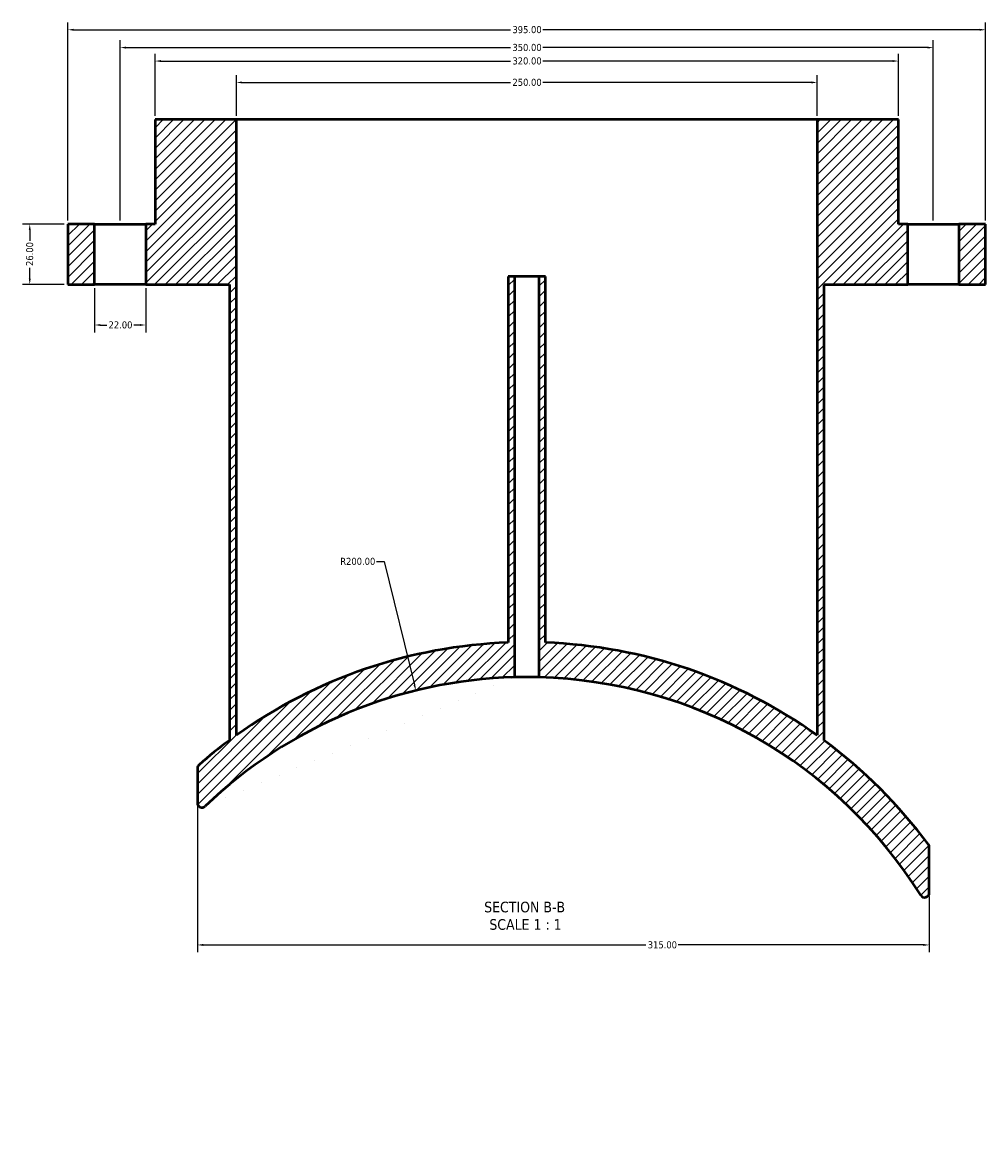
# Model space of a CAD drawing. Header units: millimetres. Extents: x -263 to 1332, y -937 to 1214.
# Tile 1 of 8: x 296 to 710, y -937 to -455. Entities that reach past the tile are written whole.
import ezdxf

# ---------------------------------------------------------------- set-up
doc = ezdxf.new("R2010")
doc.units = ezdxf.units.MM
for name, color, linetype, lineweight in [('Dimension (ANSI)', 7, 'Continuous', 25), ('Hatch (ANSI)', 7, 'Continuous', 18), ('Symbol (ANSI)', 7, 'Continuous', 25), ('Visible (ANSI)', 7, 'Continuous', 50)]:
    doc.layers.add(name, color=color, linetype=linetype, lineweight=lineweight)
doc.styles.add('Label Text (ANSI)', font='tahoma.ttf')
doc.styles.add('Note Text (ANSI)', font='tahoma.ttf')
doc.dimstyles.new('Default - mm (ANSI)', dxfattribs={"dimtxt": 3.048, "dimasz": 2.5, "dimexe": 3.175, "dimexo": 1.6002, "dimgap": 0.8, "dimtad": 0, "dimtoh": 1, "dimrnd": 1e-08, "dimzin": 4, "dimdsep": 46, "dimtxsty": 'Note Text (ANSI)', "dimcen": 0.09, "dimdle": 10, "dimclrd": 256, "dimclre": 256, "dimclrt": 230, "dimadec": 1, "dimazin": 1, "dimtfac": 1, "dimtofl": 0, "dimtmove": 0, "dimatfit": 3, "dimfxl": 1, "dimtolj": 1, "dimtzin": 4, "dimlwd": -1, "dimlwe": -1, "dimarcsym": 0})

# ---------------------------------------------------------------- blocks, each defined once
blk = doc.blocks.new('*D7')
at = {"layer": 'Defpoints', "color": 0, "transparency": 16777216}
for p in [(710.28, -458.19), (315.28, -541.87), (710.28, -541.87)]:
    blk.add_point(p, dxfattribs=at)
at = {"layer": 'Dimension (ANSI)', "transparency": 16777216}
for p, q in [((315.28, -540.27), (315.28, -455.01)), ((710.28, -540.27), (710.28, -455.01)), ((317.78, -458.19), (505.81, -458.19)), ((707.78, -458.19), (519.75, -458.19))]:
    blk.add_line(p, q, dxfattribs=at)
for points in [[(317.78, -457.77), (317.78, -458.6), (315.28, -458.19)], [(707.78, -457.77), (707.78, -458.6), (710.28, -458.19)]]:
    blk.add_solid(points, dxfattribs=at)
at = {"layer": 'Dimension (ANSI)', "color": 230, "true_color": 0xff0080, "transparency": 16777216, "insert": (506.61, -456.6), "char_height": 3.048, "attachment_point": 1, "style": 'Note Text (ANSI)'}
blk.add_mtext('\\A1;395.00', dxfattribs=at)
blk = doc.blocks.new('*D8')
at = {"layer": 'Defpoints', "color": 0, "transparency": 16777216}
for p in [(637.78, -480.87), (387.78, -496.87), (637.78, -496.87)]:
    blk.add_point(p, dxfattribs=at)
at = {"layer": 'Dimension (ANSI)', "transparency": 16777216}
for p, q in [((387.78, -495.27), (387.78, -477.69)), ((390.28, -480.87), (505.82, -480.87)), ((635.28, -480.87), (519.74, -480.87)), ((637.78, -495.27), (637.78, -477.69))]:
    blk.add_line(p, q, dxfattribs=at)
for points in [[(390.28, -480.45), (390.28, -481.29), (387.78, -480.87)], [(635.28, -480.45), (635.28, -481.29), (637.78, -480.87)]]:
    blk.add_solid(points, dxfattribs=at)
at = {"layer": 'Dimension (ANSI)', "color": 230, "true_color": 0xff0080, "transparency": 16777216, "insert": (506.62, -479.28), "char_height": 3.048, "attachment_point": 1, "style": 'Note Text (ANSI)'}
blk.add_mtext('\\A1;250.00', dxfattribs=at)
blk = doc.blocks.new('*D9')
at = {"layer": 'Defpoints', "color": 0, "transparency": 16777216}
for p in [(672.78, -471.66), (352.78, -496.87), (672.78, -496.87)]:
    blk.add_point(p, dxfattribs=at)
at = {"layer": 'Dimension (ANSI)', "transparency": 16777216}
for p, q in [((352.78, -495.27), (352.78, -468.48)), ((355.28, -471.66), (505.81, -471.66)), ((670.28, -471.66), (519.75, -471.66)), ((672.78, -495.27), (672.78, -468.48))]:
    blk.add_line(p, q, dxfattribs=at)
for points in [[(355.28, -471.24), (355.28, -472.07), (352.78, -471.66)], [(670.28, -471.24), (670.28, -472.07), (672.78, -471.66)]]:
    blk.add_solid(points, dxfattribs=at)
at = {"layer": 'Dimension (ANSI)', "color": 230, "true_color": 0xff0080, "transparency": 16777216, "insert": (506.61, -470.07), "char_height": 3.048, "attachment_point": 1, "style": 'Note Text (ANSI)'}
blk.add_mtext('\\A1;320.00', dxfattribs=at)
blk = doc.blocks.new('*D10')
at = {"layer": 'Defpoints', "color": 0, "transparency": 16777216}
for p in [(326.78, -567.87), (348.78, -567.87), (326.78, -585.3)]:
    blk.add_point(p, dxfattribs=at)
at = {"layer": 'Dimension (ANSI)', "transparency": 16777216}
for p, q in [((326.78, -569.47), (326.78, -588.47)), ((348.78, -569.47), (348.78, -588.47)), ((329.28, -585.3), (331.97, -585.3)), ((346.28, -585.3), (343.6, -585.3))]:
    blk.add_line(p, q, dxfattribs=at)
for points in [[(329.28, -584.88), (329.28, -585.71), (326.78, -585.3)], [(346.28, -584.88), (346.28, -585.71), (348.78, -585.3)]]:
    blk.add_solid(points, dxfattribs=at)
at = {"layer": 'Dimension (ANSI)', "color": 230, "true_color": 0xff0080, "transparency": 16777216, "insert": (332.77, -583.71), "char_height": 3.048, "attachment_point": 1, "style": 'Note Text (ANSI)'}
blk.add_mtext('\\A1;22.00', dxfattribs=at)
blk = doc.blocks.new('*D11')
at = {"layer": 'Defpoints', "color": 0, "transparency": 16777216}
for p in [(298.87, -541.87), (315.28, -541.87), (315.28, -567.87)]:
    blk.add_point(p, dxfattribs=at)
at = {"layer": 'Dimension (ANSI)', "transparency": 16777216}
for p, q in [((313.68, -541.87), (295.69, -541.87)), ((298.87, -544.37), (298.87, -549.05)), ((298.87, -565.37), (298.87, -560.68)), ((313.68, -567.87), (295.69, -567.87))]:
    blk.add_line(p, q, dxfattribs=at)
for points in [[(298.45, -544.37), (299.28, -544.37), (298.87, -541.87)], [(298.45, -565.37), (299.28, -565.37), (298.87, -567.87)]]:
    blk.add_solid(points, dxfattribs=at)
at = {"layer": 'Dimension (ANSI)', "color": 230, "true_color": 0xff0080, "transparency": 16777216, "insert": (297.28, -559.88), "char_height": 3.048, "attachment_point": 1, "rotation": 90, "style": 'Note Text (ANSI)'}
blk.add_mtext('\\A1;26.00', dxfattribs=at)
blk = doc.blocks.new('*D12')
at = {"layer": 'Defpoints', "color": 0, "transparency": 16777216}
for p in [(465.04, -742.65), (512.78, -936.87)]:
    blk.add_point(p, dxfattribs=at)
at = {"layer": 'Dimension (ANSI)', "transparency": 16777216}
for p, q in [((448.14, -687.11), (451.38, -687.11)), ((451.38, -687.11), (464.44, -740.22))]:
    blk.add_line(p, q, dxfattribs=at)
blk.add_solid([(464.84, -740.12), (464.03, -740.32), (465.04, -742.65)], dxfattribs=at)
at = {"layer": 'Dimension (ANSI)', "color": 230, "true_color": 0xff0080, "transparency": 16777216, "insert": (432.51, -685.52), "char_height": 3.048, "attachment_point": 1, "style": 'Note Text (ANSI)'}
blk.add_mtext('\\A1;R200.00', dxfattribs=at)
blk = doc.blocks.new('*D15')
at = {"layer": 'Defpoints', "color": 0, "transparency": 16777216}
for p in [(371.03, -791.01), (686.03, -829.74), (686.03, -852.2)]:
    blk.add_point(p, dxfattribs=at)
at = {"layer": 'Dimension (ANSI)', "transparency": 16777216}
for p, q in [((371.03, -792.61), (371.03, -855.37)), ((686.03, -831.34), (686.03, -855.37)), ((373.53, -852.2), (564.06, -852.2)), ((683.53, -852.2), (578, -852.2))]:
    blk.add_line(p, q, dxfattribs=at)
for points in [[(373.53, -851.78), (373.53, -852.61), (371.03, -852.2)], [(683.53, -851.78), (683.53, -852.61), (686.03, -852.2)]]:
    blk.add_solid(points, dxfattribs=at)
at = {"layer": 'Dimension (ANSI)', "color": 230, "true_color": 0xff0080, "transparency": 16777216, "insert": (564.86, -850.61), "char_height": 3.048, "attachment_point": 1, "style": 'Note Text (ANSI)'}
blk.add_mtext('\\A1;315.00', dxfattribs=at)
blk = doc.blocks.new('*D17')
at = {"layer": 'Defpoints', "color": 0, "transparency": 16777216}
for p in [(687.78, -465.87), (337.78, -541.87), (687.78, -541.87)]:
    blk.add_point(p, dxfattribs=at)
at = {"layer": 'Dimension (ANSI)', "transparency": 16777216}
for p, q in [((337.78, -540.27), (337.78, -462.69)), ((340.28, -465.87), (505.81, -465.87)), ((685.28, -465.87), (519.75, -465.87)), ((687.78, -540.27), (687.78, -462.69))]:
    blk.add_line(p, q, dxfattribs=at)
for points in [[(340.28, -465.45), (340.28, -466.29), (337.78, -465.87)], [(685.28, -465.45), (685.28, -466.29), (687.78, -465.87)]]:
    blk.add_solid(points, dxfattribs=at)
at = {"layer": 'Dimension (ANSI)', "color": 230, "true_color": 0xff0080, "transparency": 16777216, "insert": (506.61, -464.28), "char_height": 3.048, "attachment_point": 1, "style": 'Note Text (ANSI)'}
blk.add_mtext('\\A1;350.00', dxfattribs=at)

msp = doc.modelspace()

# ---------------------------------------------------------------- hatches: boundary and pattern name
at = {"layer": 'Hatch (ANSI)'}
h = msp.add_hatch(dxfattribs=at)
h.set_pattern_fill('ANSI31', color=256, scale=25.4, style=0)
h.set_pattern_definition([(45, (0, 0), (-2.245064, 2.245064), [])])
edge = h.paths.add_edge_path()
edge.add_line((348.781, -541.869), (348.781, -567.869))
edge.add_line((348.781, -567.869), (384.781, -567.869))
edge.add_line((384.781, -567.869), (384.781, -764.123))
edge.add_ellipse((512.781, -936.869), major_axis=(-128, 172.745), ratio=1, start_angle=0, end_angle=4.46586)
edge.add_ellipse((373.031, -776.124), major_axis=(-1.312, 1.509), ratio=1, start_angle=0, end_angle=48.99664)
edge.add_line((371.031, -776.124), (371.031, -791.013))
edge.add_ellipse((373.031, -791.013), major_axis=(-2, 0), ratio=1, start_angle=0, end_angle=133.77528)
edge.add_ellipse((512.781, -936.869), major_axis=(-138.366, 144.412), ratio=1, start_angle=317.71458, end_angle=360, ccw=False)
edge.add_line((507.581, -736.937), (507.581, -564.369))
edge.add_line((507.581, -564.369), (504.781, -564.369))
edge.add_line((504.781, -564.369), (504.781, -722.018))
edge.add_ellipse((512.781, -936.869), major_axis=(-8, 214.851), ratio=1, start_angle=0, end_angle=33.41632)
edge.add_line((387.781, -761.94), (387.781, -496.869))
edge.add_line((387.781, -496.869), (352.781, -496.869))
edge.add_line((352.781, -496.869), (352.781, -541.869))
edge.add_line((352.781, -541.869), (348.781, -541.869))
h.paths.add_polyline_path([(326.781, -567.869), (326.781, -541.869), (315.281, -541.869), (315.281, -567.869)])
edge = h.paths.add_edge_path()
edge.add_line((676.781, -567.869), (676.781, -541.869))
edge.add_line((676.781, -541.869), (672.781, -541.869))
edge.add_line((672.781, -541.869), (672.781, -496.869))
edge.add_line((672.781, -496.869), (637.781, -496.869))
edge.add_line((637.781, -496.869), (637.781, -761.94))
edge.add_ellipse((512.781, -936.869), major_axis=(125, 174.929), ratio=1, start_angle=0, end_angle=33.41632)
edge.add_line((520.781, -722.018), (520.781, -564.369))
edge.add_line((520.781, -564.369), (517.981, -564.369))
edge.add_line((517.981, -564.369), (517.981, -736.937))
edge.add_ellipse((512.781, -936.869), major_axis=(5.2, 199.932), ratio=1, start_angle=303.51967, end_angle=360, ccw=False)
edge.add_ellipse((684.031, -829.736), major_axis=(-1.696, -1.061), ratio=1, start_angle=0, end_angle=147.97019)
edge.add_line((686.031, -829.736), (686.031, -810.21))
edge.add_ellipse((684.031, -810.21), major_axis=(2, 0), ratio=1, start_angle=0, end_angle=36.48711)
edge.add_ellipse((512.781, -936.869), major_axis=(172.858, 127.848), ratio=1, start_angle=0, end_angle=16.97538)
edge.add_line((640.781, -764.123), (640.781, -567.869))
edge.add_line((640.781, -567.869), (676.781, -567.869))
h.paths.add_polyline_path([(698.781, -541.869), (698.781, -567.869), (710.281, -567.869), (710.281, -541.869)])

# ---------------------------------------------------------------- linework, layer by layer
at = {"layer": 'Visible (ANSI)'}
for p, q in [((387.781, -496.869), (352.781, -496.869)), ((352.781, -496.869), (352.781, -541.869)), ((387.781, -761.94), (387.781, -496.869)), ((637.781, -496.869), (387.781, -496.869)), ((672.781, -496.869), (637.781, -496.869)), ((637.781, -496.869), (637.781, -761.94)), ((672.781, -541.869), (672.781, -496.869)), ((326.781, -541.869), (315.281, -541.869)), ((315.281, -541.869), (315.281, -567.869)), ((326.781, -567.869), (326.781, -541.869)), ((326.781, -541.869), (348.781, -541.869)), ((348.781, -541.869), (348.781, -567.869)), ((352.781, -541.869), (348.781, -541.869)), ((676.781, -541.869), (672.781, -541.869)), ((676.781, -567.869), (676.781, -541.869)), ((676.781, -541.869), (698.781, -541.869)), ((698.781, -541.869), (698.781, -567.869)), ((710.281, -541.869), (698.781, -541.869)), ((710.281, -567.869), (710.281, -541.869)), ((315.281, -567.869), (326.781, -567.869)), ((348.781, -567.869), (326.781, -567.869)), ((348.781, -567.869), (384.781, -567.869)), ((384.781, -567.869), (384.781, -764.123)), ((507.581, -564.369), (504.781, -564.369)), ((504.781, -564.369), (504.781, -722.018)), ((507.581, -736.937), (507.581, -564.369)), ((517.981, -564.369), (507.581, -564.369)), ((520.781, -564.369), (517.981, -564.369)), ((517.981, -564.369), (517.981, -736.937)), ((520.781, -722.018), (520.781, -564.369)), ((640.781, -764.123), (640.781, -567.869)), ((640.781, -567.869), (676.781, -567.869)), ((698.781, -567.869), (676.781, -567.869)), ((698.781, -567.869), (710.281, -567.869)), ((371.031, -776.124), (371.031, -791.013)), ((686.031, -829.736), (686.031, -810.21))]:
    msp.add_line(p, q, dxfattribs=at)
for centre, radius, start, end in [((512.781, -936.869), 215, 92.13243, 125.54874), ((512.781, -936.869), 215, 54.45126, 87.86757), ((512.781, -936.869), 200, 91.48986, 133.77528), ((512.781, -936.869), 200, 32.02981, 88.51014), ((512.781, -936.869), 215, 126.5375, 131.00336), ((512.781, -936.869), 215, 36.48711, 53.4625), ((373.031, -776.124), 2, 131.00336, 180), ((373.031, -791.013), 2, 180, 313.77528), ((684.031, -810.21), 2, 0, 36.48711), ((684.031, -829.736), 2, 212.02981, 0)]:
    msp.add_arc(centre, radius, start, end, dxfattribs=at)
msp.add_open_spline([(517.981, -736.937), (517.981, -736.937), (517.851, -736.933), (517.32, -736.92), (516.92, -736.911), (515.997, -736.894), (515.412, -736.885), (514.131, -736.872), (513.434, -736.869), (512.128, -736.869), (511.432, -736.872), (510.151, -736.885), (509.566, -736.894), (508.643, -736.911), (508.242, -736.92), (507.712, -736.933), (507.581, -736.937), (507.581, -736.937)], degree=3, knots=[0, 0, 0, 0, 0.1958865, 0.1958865, 0.3917731, 0.3917731, 0.5876596, 0.5876596, 0.7835462, 0.7835462, 0.9794327, 0.9794327, 1.1753193, 1.1753193, 1.3712058, 1.3712058, 1.5670924, 1.5670924, 1.5670924, 1.5670924], dxfattribs=at)

# ---------------------------------------------------------------- texts
at = {"layer": 'Symbol (ANSI)', "char_height": 4.572, "attachment_point": 7, "style": 'Label Text (ANSI)'}
for s, insert in [('SECTION B-B', (494.453, -838.243)), ('SCALE 1 : 1', (496.676, -845.755))]:
    msp.add_mtext(s, dxfattribs=dict(at, insert=insert))

# ---------------------------------------------------------------- dimensions: what is measured, and where the dimension line sits
at = {"layer": 'Dimension (ANSI)'}
for base, p1, p2, angle, picture, middle in [((710.281, -458.186), (315.281, -541.869), (710.281, -541.869), 180, '*D7', (512.781, -458.186)), ((687.781, -465.869), (337.781, -541.869), (687.781, -541.869), 180, '*D17', (512.781, -465.869)), ((672.781, -471.657), (352.781, -496.869), (672.781, -496.869), 180, '*D9', (512.781, -471.657)), ((298.865, -541.869), (315.281, -567.869), (315.281, -541.869), 270, '*D11', (298.865, -554.869)), ((326.781, -585.296), (348.781, -567.869), (326.781, -567.869), 180, '*D10', (337.781, -585.296))]:
    dim = msp.add_linear_dim(base=base, p1=p1, p2=p2, angle=angle, dimstyle='Default - mm (ANSI)', override={"dimtoh": 0, "dimdec": 2, "dimtp": 0, "dimtm": 0, "dimtdec": 2, "dimatfit": 1}, dxfattribs=at)
    dim.commit()
    dim.dimension.update_dxf_attribs({"geometry": picture, "text_midpoint": middle, "dimtype": 160})
for base, p1, p2, picture, middle in [((637.781, -480.869), (387.781, -496.869), (637.781, -496.869), '*D8', (512.781, -480.869)), ((686.031, -852.197), (371.031, -791.013), (686.031, -829.736), '*D15', (571.031, -852.197))]:
    dim = msp.add_linear_dim(base=base, p1=p1, p2=p2, dimstyle='Default - mm (ANSI)', override={"dimtoh": 0, "dimdec": 2, "dimtp": 0, "dimtm": 0, "dimtdec": 2, "dimatfit": 1}, dxfattribs=at)
    dim.commit()
    dim.dimension.update_dxf_attribs({"geometry": picture, "text_midpoint": middle, "dimtype": 160})
dim = msp.add_radius_dim(center=(512.781, -936.869), mpoint=(465.036, -742.652), dimstyle='Default - mm (ANSI)', override={"dimtih": 1, "dimdec": 2, "dimcen": 0, "dimtp": 0, "dimtm": 0, "dimtdec": 2}, dxfattribs=at)
dim.commit()
dim.dimension.update_dxf_attribs({"geometry": '*D12', "text_midpoint": (439.928, -687.108), "dimtype": 164})

doc.saveas('drawing.dxf')
